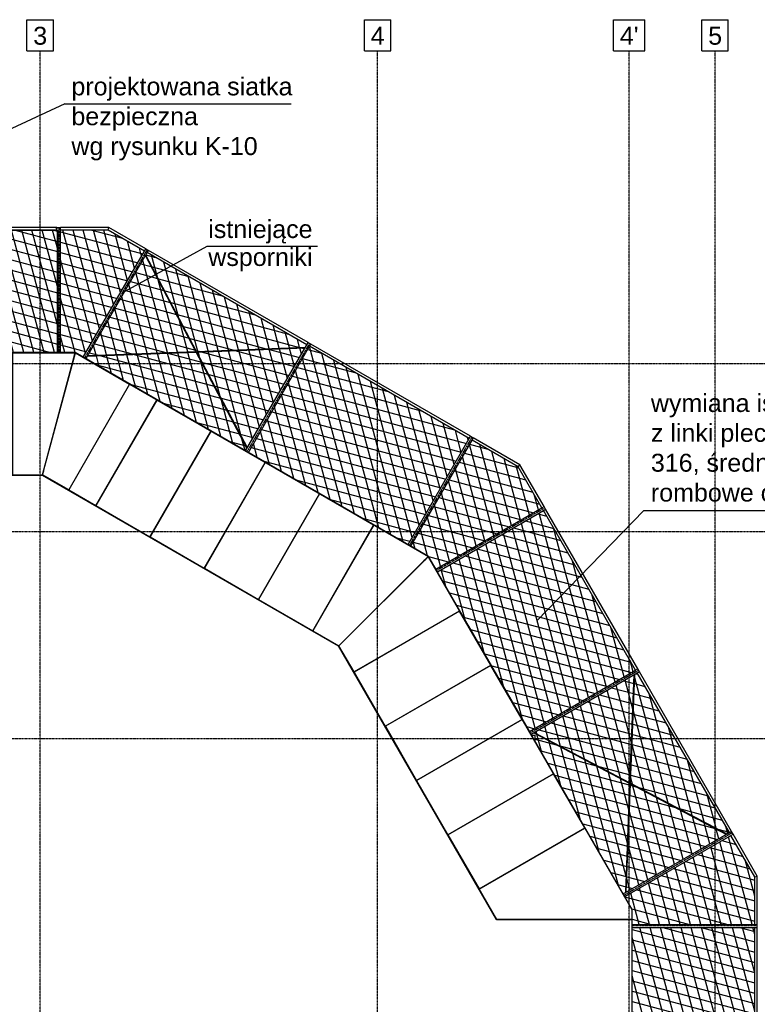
# Model space of a CAD drawing. Header units: millimetres. Extents: x -434 to 57429, y 89 to 37431.
# Tile 14 of 24: x 20492 to 32295, y 21420 to 37174. Entities that reach past the tile are written whole.
import ezdxf

# ---------------------------------------------------------------- set-up
doc = ezdxf.new("R2010")
doc.units = ezdxf.units.MM
doc.linetypes.add('DXK_LINE_DOT3', pattern=[5.9187, 2.979, -0.9799, 0.9799, -0.9799])
doc.styles.add('Arial', font='ARIAL.TTF', dxfattribs={"height": 0.2})
pattern_1 = [(105, (0, 0), (-153.3407, -41.0875), []), (165, (0, 0), (-41.0875, -153.3407), [])]

# ---------------------------------------------------------------- blocks, each defined once
blk = doc.blocks.new('Part-3796 - 1324')
at = {"color": 7}
for p, q in [((26780, 28733), (26779, 28733)), ((26831, 28703), (26780, 28733)), ((26831, 28703), (26831, 28703))]:
    blk.add_line(p, q, dxfattribs=at)
blk = doc.blocks.new('Part-2516 - 1324')
at = {"color": 7}
for p, q in [((26989, 28543), (26960, 28514)), ((26960, 28514), (26958, 28515))]:
    blk.add_line(p, q, dxfattribs=at)
blk = doc.blocks.new('Part-3259 - 1324')
at = {"color": 7}
for p, q in [((30295, 22699), (32255, 22699)), ((32295, 22649), (32295, 22699)), ((30295, 22649), (32255, 22649))]:
    blk.add_line(p, q, dxfattribs=at)
blk = doc.blocks.new('Part-3323 - 1324')
at = {"color": 7}
for p, q in [((27151, 28383), (28848, 29363)), ((27176, 28340), (28873, 29320)), ((28908, 29340), (28883, 29383))]:
    blk.add_line(p, q, dxfattribs=at)
blk = doc.blocks.new('Part-2379 - 1324')
at = {"color": 7}
for p, q in [((28094, 25724), (28098, 25724)), ((28685, 25724), (28743, 25724)), ((28743, 25625), (28743, 25724)), ((27921, 25624), (27925, 25624))]:
    blk.add_line(p, q, dxfattribs=at)
blk = doc.blocks.new('Part-2210 - 1324')
at = {"color": 7}
for p, q in [((22655, 29034), (22658, 29034)), ((23812, 29034), (23815, 29034)), ((24969, 29034), (24972, 29034)), ((26126, 29034), (26129, 29034)), ((23755, 28934), (23757, 28934)), ((24912, 28934), (24914, 28934)), ((26068, 28934), (26071, 28934))]:
    blk.add_line(p, q, dxfattribs=at)
blk = doc.blocks.new('Part-2080 - 1324')
at = {"color": 7}
for p, q in [((26258, 29034), (26270, 29034)), ((26270, 29027), (26270, 29034)), ((26270, 27822), (26270, 27826)), ((26170, 27723), (26170, 27726)), ((26270, 26983), (26270, 26984)), ((26170, 26925), (26170, 26927))]:
    blk.add_line(p, q, dxfattribs=at)
blk = doc.blocks.new('Part-4570 - 1324')
at = {"color": 7}
for p, q in [((23555, 30588), (22579, 28898)), ((24421, 30088), (23555, 30588)), ((23445, 28398), (24421, 30088)), ((22579, 28898), (23445, 28398))]:
    blk.add_line(p, q, dxfattribs=at)
blk = doc.blocks.new('Part-3652 - 1324')
at = {"color": 7}
for p, q in [((28717, 25763), (28719, 25766)), ((28717, 25762), (28717, 25763)), ((28717, 25762), (30257, 24951)), ((28724, 25769), (30257, 24962)), ((30267, 24957), (31808, 24146)), ((30267, 24946), (31800, 24139)), ((31807, 24145), (31805, 24142)), ((31805, 24142), (31807, 24145)), ((31808, 24146), (31807, 24145)), ((31807, 24145), (31808, 24146))]:
    blk.add_line(p, q, dxfattribs=at)
blk = doc.blocks.new('Part-2637 - 1324')
at = {"color": 7}
for p, q in [((26960, 28514), (26989, 28543)), ((27149, 28386), (27033, 28587)), ((26960, 28512), (26960, 28514)), ((27649, 27520), (27179, 28334)), ((27450, 27664), (27449, 27666)), ((28149, 26654), (27679, 27468)), ((27951, 26796), (27950, 26798)), ((28649, 25788), (28179, 26602)), ((28452, 25929), (28451, 25930)), ((28686, 25724), (28679, 25736)), ((28685, 25724), (28686, 25724))]:
    blk.add_line(p, q, dxfattribs=at)
blk = doc.blocks.new('Part-4576 - 1324')
at = {"color": 7}
for p, q in [((27531, 27711), (25842, 26736)), ((28032, 26845), (27531, 27711)), ((26342, 25870), (28032, 26845)), ((25842, 26736), (26342, 25870))]:
    blk.add_line(p, q, dxfattribs=at)
blk = doc.blocks.new('GridLine-5336 - 1324')
at = {"color": 6, "linetype": 'DXK_LINE_DOT3'}
blk.add_line((995, 25674), (36620, 25674), dxfattribs=at)
blk = doc.blocks.new('Part-3533 - 1324')
at = {"color": 7}
for p, q in [((22533, 33448), (22553, 33483)), ((25088, 31973), (22533, 33448)), ((25108, 32008), (22553, 33483)), ((25088, 31973), (25108, 32008))]:
    blk.add_line(p, q, dxfattribs=at)
blk = doc.blocks.new('Part-3530 - 1324')
at = {"color": 7}
for p, q in [((30373, 26721), (30408, 26741)), ((31848, 24167), (30373, 26721)), ((31883, 24187), (30408, 26741)), ((31848, 24167), (31883, 24187))]:
    blk.add_line(p, q, dxfattribs=at)
blk = doc.blocks.new('Part-4579 - 1324')
at = {"color": 7}
for p, q in [((29035, 25108), (27345, 24132)), ((29535, 24242), (29035, 25108)), ((27345, 24132), (27845, 23266)), ((27845, 23266), (29535, 24242))]:
    blk.add_line(p, q, dxfattribs=at)
blk = doc.blocks.new('Part-3799 - 1324')
at = {"color": 7}
for p, q in [((29179, 24870), (29149, 24922)), ((29149, 24922), (29149, 24922)), ((29179, 24870), (29179, 24870))]:
    blk.add_line(p, q, dxfattribs=at)
blk = doc.blocks.new('Part-2644 - 1324')
at = {"color": 7}
blk.add_line((27449, 27664), (27449, 27665), dxfattribs=at)
blk = doc.blocks.new('Part-3791 - 1324')
at = {"color": 7}
for p, q in [((23367, 30703), (23315, 30733)), ((23315, 30733), (23315, 30733)), ((23367, 30703), (23367, 30703))]:
    blk.add_line(p, q, dxfattribs=at)
blk = doc.blocks.new('Part-3802 - 1324')
at = {"color": 7}
for p, q in [((27679, 27468), (27649, 27520)), ((27649, 27520), (27649, 27520)), ((27679, 27468), (27679, 27468))]:
    blk.add_line(p, q, dxfattribs=at)
blk = doc.blocks.new('Part-3792 - 1324')
at = {"color": 7}
for p, q in [((25099, 29703), (25047, 29733)), ((25047, 29733), (25047, 29733)), ((25099, 29703), (25099, 29703))]:
    blk.add_line(p, q, dxfattribs=at)
blk = doc.blocks.new('Part-3551 - 1324')
at = {"color": 7}
for p, q in [((31873, 24123), (31908, 24143)), ((32255, 23462), (31873, 24123)), ((32295, 23472), (31908, 24143)), ((32255, 23462), (32295, 23472))]:
    blk.add_line(p, q, dxfattribs=at)
blk = doc.blocks.new('Part-3275 - 1324')
at = {"color": 7}
for p, q in [((25108, 32008), (25151, 31983)), ((24108, 30275), (25088, 31973)), ((24151, 30250), (25131, 31948))]:
    blk.add_line(p, q, dxfattribs=at)
blk = doc.blocks.new('Part-3666 - 1324')
at = {"color": 7}
for p, q in [((15364, 29958), (15365, 29958)), ((15369, 29942), (15364, 29958)), ((15864, 29958), (15866, 29958)), ((16866, 29958), (16868, 29958)), ((17868, 29958), (17870, 29958)), ((18870, 29958), (18872, 29958)), ((19872, 29958), (19874, 29958)), ((20374, 29958), (20376, 29958)), ((20871, 29942), (20876, 29958)), ((20875, 29958), (20876, 29958)), ((15382, 29892), (15382, 29892)), ((15385, 29883), (15382, 29892)), ((20855, 29883), (15385, 29883)), ((15864, 29892), (15866, 29892)), ((16866, 29892), (16868, 29892)), ((17868, 29892), (17870, 29892)), ((18870, 29892), (18872, 29892)), ((19872, 29892), (19874, 29892)), ((20374, 29892), (20376, 29892)), ((20855, 29883), (20858, 29892)), ((20858, 29892), (20858, 29892))]:
    blk.add_line(p, q, dxfattribs=at)
blk = doc.blocks.new('Part-2498 - 1324')
at = {"color": 7}
for p, q in [((21354, 31750), (21358, 31748)), ((22204, 31259), (22205, 31259)), ((22638, 31009), (22640, 31008)), ((23506, 30508), (23508, 30507)), ((24374, 30007), (24375, 30006)), ((25241, 29506), (25243, 29505)), ((26126, 29034), (26129, 29034))]:
    blk.add_line(p, q, dxfattribs=at)
blk = doc.blocks.new('Part-3339 - 1324')
at = {"color": 7}
for p, q in [((30151, 23187), (31848, 24167)), ((30176, 23143), (31873, 24123)), ((31908, 24143), (31883, 24187))]:
    blk.add_line(p, q, dxfattribs=at)
blk = doc.blocks.new('Part-2781 - 1324')
at = {"color": 7}
for p, q in [((28953, 25061), (28952, 25063)), ((29455, 24192), (29453, 24195))]:
    blk.add_line(p, q, dxfattribs=at)
blk = doc.blocks.new('Part-3665 - 1324')
at = {"color": 7}
for p, q in [((20871, 29942), (20876, 29958)), ((20876, 29958), (20876, 29958)), ((20855, 29883), (20858, 29892)), ((25594, 27148), (20855, 29883)), ((20858, 29892), (20859, 29892)), ((21276, 29651), (21277, 29651)), ((21309, 29708), (21310, 29708)), ((21710, 29401), (21711, 29400)), ((21743, 29458), (21744, 29457)), ((22577, 28900), (22579, 28899)), ((22610, 28957), (22612, 28956)), ((23445, 28399), (23447, 28398)), ((23478, 28456), (23480, 28455)), ((24313, 27898), (24315, 27897)), ((24346, 27955), (24348, 27954)), ((25214, 27454), (25216, 27452)), ((25181, 27397), (25600, 27154)), ((25594, 27148), (25600, 27154)), ((25637, 27191), (25648, 27203)), ((25648, 27203), (25648, 27203))]:
    blk.add_line(p, q, dxfattribs=at)
blk = doc.blocks.new('Part-4569 - 1324')
at = {"color": 7}
for p, q in [((22687, 31089), (21711, 29399)), ((23553, 30589), (22687, 31089)), ((22577, 28899), (23553, 30589)), ((21711, 29399), (22577, 28899))]:
    blk.add_line(p, q, dxfattribs=at)
blk = doc.blocks.new('Part-3612 - 1324')
at = {"color": 7}
for p, q in [((24912, 28934), (24914, 28934)), ((24825, 28780), (24825, 28784))]:
    blk.add_line(p, q, dxfattribs=at)
blk = doc.blocks.new('Part-3692 - 1324')
at = {"color": 7}
for p, q in [((15369, 29942), (15369, 29942)), ((15382, 29892), (15369, 29942)), ((15864, 29942), (15866, 29942)), ((16866, 29942), (16868, 29942)), ((17868, 29942), (17870, 29942)), ((18870, 29942), (18872, 29942)), ((19872, 29942), (19874, 29942)), ((20374, 29942), (20376, 29942)), ((20858, 29892), (20871, 29942)), ((20871, 29942), (20871, 29942))]:
    blk.add_line(p, q, dxfattribs=at)
blk = doc.blocks.new('Part-3793 - 1324')
at = {"color": 7}
for p, q in [((25965, 29203), (25913, 29233)), ((25913, 29233), (25913, 29233)), ((25965, 29203), (25965, 29203))]:
    blk.add_line(p, q, dxfattribs=at)
blk = doc.blocks.new('Part-3636 - 1324')
at = {"color": 7}
for p, q in [((27523, 25392), (27523, 25395)), ((27614, 25445), (27614, 25447)), ((27614, 24288), (27614, 24290)), ((27523, 24235), (27523, 24238))]:
    blk.add_line(p, q, dxfattribs=at)
blk = doc.blocks.new('Part-3801 - 1324')
at = {"color": 7}
for p, q in [((30179, 23138), (30149, 23190)), ((30149, 23190), (30149, 23190)), ((30179, 23138), (30179, 23138))]:
    blk.add_line(p, q, dxfattribs=at)
blk = doc.blocks.new('Part-3010 - 1324')
at = {"color": 7}
for p, q in [((27238, 25228), (27244, 25233)), ((27405, 25324), (27411, 25330))]:
    blk.add_line(p, q, dxfattribs=at)
blk = doc.blocks.new('Part-4573 - 1324')
at = {"color": 7}
for p, q in [((26158, 29085), (25183, 27395)), ((27027, 28584), (26158, 29085)), ((25600, 27155), (27027, 28584)), ((25183, 27395), (25600, 27155))]:
    blk.add_line(p, q, dxfattribs=at)
blk = doc.blocks.new('Part-3219 - 1324')
at = {"color": 7}
for p, q in [((21095, 33849), (21145, 33849)), ((21095, 31849), (21095, 33809)), ((21145, 31849), (21145, 33809))]:
    blk.add_line(p, q, dxfattribs=at)
blk = doc.blocks.new('Part-3220 - 1324')
at = {"color": 7}
blk.add_line((21095, 33849), (21145, 33849), dxfattribs=at)
blk = doc.blocks.new('Part-3260 - 1324')
at = {"color": 7}
blk.add_line((32295, 22649), (32295, 22699), dxfattribs=at)
blk = doc.blocks.new('Part-3276 - 1324')
at = {"color": 7}
blk.add_line((25108, 32008), (25151, 31983), dxfattribs=at)
blk = doc.blocks.new('Part-4578 - 1324')
at = {"color": 7}
for p, q in [((28534, 25976), (26844, 25000)), ((29034, 25110), (28534, 25976)), ((27344, 24134), (29034, 25110)), ((26844, 25000), (27344, 24134))]:
    blk.add_line(p, q, dxfattribs=at)
blk = doc.blocks.new('Part-3283 - 1324')
at = {"color": 7}
for p, q in [((21510, 31775), (22490, 33473)), ((21553, 31750), (22533, 33448)), ((22510, 33508), (22553, 33483))]:
    blk.add_line(p, q, dxfattribs=at)
blk = doc.blocks.new('Part-3284 - 1324')
at = {"color": 7}
blk.add_line((22510, 33508), (22553, 33483), dxfattribs=at)
blk = doc.blocks.new('Part-3291 - 1324')
at = {"color": 7}
for p, q in [((26706, 28776), (27686, 30473)), ((26750, 28751), (27730, 30448)), ((27706, 30508), (27750, 30483))]:
    blk.add_line(p, q, dxfattribs=at)
blk = doc.blocks.new('Part-3292 - 1324')
at = {"color": 7}
blk.add_line((27706, 30508), (27750, 30483), dxfattribs=at)
blk = doc.blocks.new('Part-3324 - 1324')
at = {"color": 7}
blk.add_line((28908, 29340), (28883, 29383), dxfattribs=at)
blk = doc.blocks.new('Part-3331 - 1324')
at = {"color": 7}
for p, q in [((30408, 26741), (30383, 26785)), ((28651, 25785), (30348, 26765)), ((28676, 25742), (30373, 26721))]:
    blk.add_line(p, q, dxfattribs=at)
blk = doc.blocks.new('Part-3332 - 1324')
at = {"color": 7}
blk.add_line((30408, 26741), (30383, 26785), dxfattribs=at)
blk = doc.blocks.new('Part-3340 - 1324')
at = {"color": 7}
blk.add_line((31908, 24143), (31883, 24187), dxfattribs=at)
blk = doc.blocks.new('Part-3720 - 1324')
at = {"color": 7}
for p, q in [((21382, 31849), (14858, 31849)), ((14858, 31849), (14874, 31789)), ((14860, 31843), (15866, 31843)), ((16866, 31843), (16868, 31843)), ((17868, 31843), (17870, 31843)), ((18870, 31843), (18872, 31843)), ((19872, 31843), (19874, 31843)), ((20374, 31843), (21380, 31843)), ((21366, 31789), (21382, 31849)), ((14874, 31789), (14876, 31789)), ((15864, 31789), (15866, 31789)), ((16866, 31789), (16868, 31789)), ((17868, 31789), (17870, 31789)), ((18870, 31789), (18872, 31789)), ((19872, 31789), (19874, 31789)), ((20374, 31789), (20376, 31789)), ((21366, 31789), (21364, 31789))]:
    blk.add_line(p, q, dxfattribs=at)
blk = doc.blocks.new('Part-3531 - 1324')
at = {"color": 7}
for p, q in [((28873, 29320), (28908, 29340)), ((30348, 26765), (28873, 29320)), ((30383, 26785), (28908, 29340)), ((30348, 26765), (30383, 26785))]:
    blk.add_line(p, q, dxfattribs=at)
blk = doc.blocks.new('Part-3532 - 1324')
at = {"color": 7}
for p, q in [((25131, 31948), (25151, 31983)), ((27706, 30508), (25151, 31983)), ((27686, 30473), (25131, 31948)), ((27686, 30473), (27706, 30508))]:
    blk.add_line(p, q, dxfattribs=at)
blk = doc.blocks.new('Part-3534 - 1324')
at = {"color": 7}
for p, q in [((32255, 19945), (32255, 22649)), ((32255, 22649), (32295, 22649)), ((32295, 19945), (32295, 22649)), ((32255, 19945), (32295, 19945))]:
    blk.add_line(p, q, dxfattribs=at)
blk = doc.blocks.new('Part-3538 - 1324')
at = {"color": 7}
for p, q in [((21918, 33849), (21145, 33849)), ((21145, 33809), (21145, 33849)), ((21907, 33809), (21145, 33809)), ((21907, 33809), (21918, 33849))]:
    blk.add_line(p, q, dxfattribs=at)
blk = doc.blocks.new('Part-3539 - 1324')
at = {"color": 7}
for p, q in [((21907, 33809), (21918, 33849)), ((22490, 33473), (21907, 33809)), ((22510, 33508), (21918, 33849)), ((22490, 33473), (22510, 33508))]:
    blk.add_line(p, q, dxfattribs=at)
blk = doc.blocks.new('Part-3548 - 1324')
at = {"color": 7}
for p, q in [((27730, 30448), (27750, 30483)), ((28468, 30022), (27730, 30448)), ((28497, 30051), (27750, 30483)), ((28468, 30022), (28497, 30051))]:
    blk.add_line(p, q, dxfattribs=at)
blk = doc.blocks.new('Part-3549 - 1324')
at = {"color": 7}
for p, q in [((28468, 30022), (28497, 30051)), ((28848, 29363), (28468, 30022)), ((28883, 29383), (28497, 30051)), ((28848, 29363), (28883, 29383))]:
    blk.add_line(p, q, dxfattribs=at)
blk = doc.blocks.new('Part-3552 - 1324')
at = {"color": 7}
for p, q in [((32255, 23462), (32295, 23472)), ((32255, 22699), (32255, 23462)), ((32295, 22699), (32295, 23472)), ((32255, 22699), (32295, 22699))]:
    blk.add_line(p, q, dxfattribs=at)
blk = doc.blocks.new('Part-3607 - 1324')
at = {"color": 7}
blk.add_line((23566, 28603), (23566, 28607), dxfattribs=at)
blk = doc.blocks.new('GridLine-5330 - 1324')
at = {"color": 6}
for p, q in [((29996, 37174), (30494, 37174)), ((29996, 36674), (29996, 37174)), ((30494, 36674), (30494, 37174)), ((29996, 36674), (30494, 36674))]:
    blk.add_line(p, q, dxfattribs=at)
at = {"color": 6, "linetype": 'DXK_LINE_DOT3'}
blk.add_line((30245, 2674), (30245, 36674), dxfattribs=at)
at = {"color": 7, "style": 'Arial'}
blk.add_text("4'", height=286.5, dxfattribs=at).set_placement((30096, 36774))
blk = doc.blocks.new('GridLine-5337 - 1324')
at = {"color": 6, "linetype": 'DXK_LINE_DOT3'}
blk.add_line((995, 28984), (36620, 28984), dxfattribs=at)
blk = doc.blocks.new('Part-3649 - 1324')
at = {"color": 7}
for p, q in [((23313, 31867), (22506, 33400)), ((22508, 33405), (22512, 33407)), ((22512, 33407), (22509, 33405)), ((22512, 33407), (22513, 33407)), ((22513, 33407), (22512, 33407)), ((23324, 31867), (22513, 33407)), ((24129, 30316), (23318, 31857)), ((24136, 30324), (23329, 31857)), ((24130, 30317), (24129, 30316)), ((24133, 30319), (24130, 30317))]:
    blk.add_line(p, q, dxfattribs=at)
blk = doc.blocks.new('Part-3650 - 1324')
at = {"color": 7}
for p, q in [((21579, 31789), (23318, 31857)), ((21581, 31799), (23313, 31867)), ((23324, 31867), (25063, 31935)), ((23329, 31857), (25060, 31925)), ((25063, 31935), (25063, 31934)), ((25063, 31934), (25063, 31935)), ((25063, 31934), (25063, 31930)), ((25064, 31930), (25063, 31934)), ((21578, 31790), (21578, 31793)), ((21579, 31789), (21578, 31790))]:
    blk.add_line(p, q, dxfattribs=at)
blk = doc.blocks.new('Part-3651 - 1324')
at = {"color": 7}
for p, q in [((30257, 24962), (30325, 26694)), ((30267, 24957), (30335, 26697)), ((30330, 26697), (30334, 26697)), ((30334, 26697), (30331, 26697)), ((30334, 26697), (30335, 26697)), ((30335, 26697), (30334, 26697)), ((30189, 23212), (30257, 24951)), ((30199, 23215), (30267, 24946)), ((30190, 23212), (30189, 23212)), ((30194, 23212), (30190, 23212))]:
    blk.add_line(p, q, dxfattribs=at)
blk = doc.blocks.new('GridLine-5329 - 1324')
at = {"color": 6}
for p, q in [((26009, 37174), (26431, 37174)), ((26009, 36674), (26009, 37174)), ((26431, 36674), (26431, 37174)), ((26009, 36674), (26431, 36674))]:
    blk.add_line(p, q, dxfattribs=at)
at = {"color": 6, "linetype": 'DXK_LINE_DOT3'}
blk.add_line((26220, 2674), (26220, 36674), dxfattribs=at)
at = {"color": 7, "style": 'Arial'}
blk.add_text('4', height=287, dxfattribs=at).set_placement((26109, 36774))
blk = doc.blocks.new('Part-3664 - 1324')
at = {"color": 7}
for p, q in [((25594, 27148), (25600, 27154)), ((28122, 22769), (25594, 27148)), ((28127, 22778), (25600, 27154)), ((25648, 27203), (25637, 27191)), ((25649, 27202), (25648, 27203)), ((25899, 26769), (25898, 26770)), ((26400, 25901), (26399, 25903)), ((26901, 25033), (26900, 25035)), ((27402, 24165), (27401, 24167)), ((27904, 23297), (27902, 23299)), ((28122, 22769), (28127, 22778))]:
    blk.add_line(p, q, dxfattribs=at)
blk = doc.blocks.new('Part-3674 - 1324')
at = {"color": 7}
for p, q in [((28122, 22769), (28127, 22778)), ((30295, 22769), (28122, 22769)), ((30295, 22778), (28127, 22778)), ((30295, 22769), (30295, 22778))]:
    blk.add_line(p, q, dxfattribs=at)
blk = doc.blocks.new('Part-3689 - 1324')
at = {"color": 7}
blk.add_line((28127, 22778), (28127, 22778), dxfattribs=at)
blk = doc.blocks.new('Part-3690 - 1324')
at = {"color": 7}
for p, q in [((25637, 27191), (25600, 27154)), ((25637, 27190), (25637, 27191)), ((25885, 26761), (25885, 26762)), ((26386, 25893), (26385, 25895)), ((26887, 25025), (26886, 25027)), ((27388, 24157), (27387, 24159)), ((27890, 23289), (27888, 23291)), ((28127, 22778), (28127, 22778))]:
    blk.add_line(p, q, dxfattribs=at)
blk = doc.blocks.new('Part-3691 - 1324')
at = {"color": 7}
for p, q in [((20858, 29892), (20871, 29942)), ((20871, 29942), (20872, 29942)), ((21301, 29694), (21302, 29694)), ((21735, 29444), (21736, 29443)), ((22602, 28943), (22604, 28942)), ((23470, 28442), (23472, 28441)), ((24338, 27941), (24340, 27940)), ((25206, 27440), (25208, 27439)), ((25600, 27154), (25637, 27191)), ((25637, 27191), (25637, 27191))]:
    blk.add_line(p, q, dxfattribs=at)
blk = doc.blocks.new('Part-3713 - 1324')
at = {"color": 7}
for p, q in [((20855, 29883), (15385, 29883)), ((25594, 27148), (20855, 29883)), ((28122, 22769), (25594, 27148)), ((30295, 22769), (28122, 22769)), ((30295, 16579), (30295, 22769))]:
    blk.add_line(p, q, dxfattribs=at)
blk = doc.blocks.new('Part-3717 - 1324')
at = {"color": 7}
for p, q in [((30295, 22936), (30289, 22935)), ((30295, 22778), (30295, 22936)), ((30289, 22783), (30295, 22778))]:
    blk.add_line(p, q, dxfattribs=at)
blk = doc.blocks.new('Part-3718 - 1324')
at = {"color": 7}
for p, q in [((27033, 28587), (26989, 28543)), ((26989, 28543), (26990, 28541)), ((27029, 28581), (27028, 28583)), ((30295, 22936), (27033, 28587)), ((27485, 27684), (27484, 27686)), ((27531, 27711), (27531, 27713)), ((27986, 26816), (27985, 26818)), ((28032, 26843), (28031, 26845)), ((28487, 25949), (28486, 25950)), ((28533, 25976), (28532, 25977)), ((28988, 25081), (28987, 25083)), ((29034, 25108), (29033, 25110)), ((29489, 24212), (29488, 24215)), ((29536, 24239), (29534, 24242)), ((30289, 22935), (30295, 22936))]:
    blk.add_line(p, q, dxfattribs=at)
blk = doc.blocks.new('Part-3719 - 1324')
at = {"color": 7}
for p, q in [((21382, 31849), (21366, 31789)), ((21380, 31843), (21383, 31842)), ((27033, 28587), (21382, 31849)), ((21366, 31789), (21368, 31788)), ((22224, 31294), (22225, 31293)), ((22251, 31341), (27028, 28583)), ((22658, 31043), (22660, 31042)), ((23526, 30542), (23528, 30541)), ((24394, 30041), (24395, 30040)), ((25261, 29540), (25263, 29539)), ((26129, 29039), (26131, 29038)), ((26989, 28543), (26987, 28544)), ((26989, 28543), (27033, 28587))]:
    blk.add_line(p, q, dxfattribs=at)
blk = doc.blocks.new('Part-3790 - 1324')
at = {"color": 7}
for p, q in [((24233, 30203), (24181, 30233)), ((24181, 30233), (24181, 30233)), ((24233, 30203), (24233, 30203))]:
    blk.add_line(p, q, dxfattribs=at)
blk = doc.blocks.new('Part-3794 - 1324')
at = {"color": 7}
for p, q in [((22501, 31203), (22449, 31233)), ((22449, 31233), (22449, 31233)), ((22501, 31203), (22501, 31203))]:
    blk.add_line(p, q, dxfattribs=at)
blk = doc.blocks.new('Part-3795 - 1324')
at = {"color": 7}
for p, q in [((21635, 31703), (21583, 31733)), ((21583, 31733), (21583, 31733)), ((21635, 31703), (21635, 31703))]:
    blk.add_line(p, q, dxfattribs=at)
blk = doc.blocks.new('Part-3797 - 1324')
at = {"color": 7}
for p, q in [((28679, 25736), (28649, 25788)), ((28649, 25788), (28649, 25788)), ((28679, 25736), (28679, 25736))]:
    blk.add_line(p, q, dxfattribs=at)
blk = doc.blocks.new('Part-3798 - 1324')
at = {"color": 7}
for p, q in [((28179, 26602), (28149, 26654)), ((28149, 26654), (28149, 26654)), ((28179, 26602), (28179, 26602))]:
    blk.add_line(p, q, dxfattribs=at)
blk = doc.blocks.new('Part-3800 - 1324')
at = {"color": 7}
for p, q in [((29679, 24004), (29649, 24056)), ((29649, 24056), (29649, 24056)), ((29679, 24004), (29679, 24004))]:
    blk.add_line(p, q, dxfattribs=at)
blk = doc.blocks.new('Part-3803 - 1324')
at = {"color": 7}
for p, q in [((27179, 28334), (27149, 28386)), ((27149, 28386), (27149, 28386)), ((27179, 28334), (27179, 28334))]:
    blk.add_line(p, q, dxfattribs=at)
blk = doc.blocks.new('Part-4572 - 1324')
at = {"color": 7}
for p, q in [((25290, 29586), (24315, 27897)), ((26156, 29086), (25290, 29586)), ((25181, 27397), (26156, 29086)), ((24315, 27897), (25181, 27397))]:
    blk.add_line(p, q, dxfattribs=at)
blk = doc.blocks.new('Part-4567 - 1324')
at = {"color": 7}
for p, q in [((21378, 31843), (20376, 31843)), ((20376, 31843), (20376, 29892)), ((20858, 29892), (21378, 31843)), ((20376, 29892), (20858, 29892))]:
    blk.add_line(p, q, dxfattribs=at)
blk = doc.blocks.new('Part-4568 - 1324')
at = {"color": 7}
for p, q in [((22252, 31340), (21277, 29650)), ((22685, 31090), (22252, 31340)), ((21710, 29400), (22685, 31090)), ((21277, 29650), (21710, 29400))]:
    blk.add_line(p, q, dxfattribs=at)
blk = doc.blocks.new('Part-4571 - 1324')
at = {"color": 7}
for p, q in [((24422, 30087), (23447, 28397)), ((25288, 29587), (24422, 30087)), ((24313, 27898), (25288, 29587)), ((23447, 28397), (24313, 27898))]:
    blk.add_line(p, q, dxfattribs=at)
blk = doc.blocks.new('Part-4574 - 1324')
at = {"color": 7}
for p, q in [((20858, 29892), (21383, 31842)), ((21383, 31842), (22251, 31341)), ((22251, 31341), (21276, 29651)), ((21276, 29651), (20858, 29892))]:
    blk.add_line(p, q, dxfattribs=at)
blk = doc.blocks.new('Part-4575 - 1324')
at = {"color": 7}
for p, q in [((25601, 27154), (27029, 28581)), ((27029, 28581), (27531, 27713)), ((27531, 27713), (25842, 26737)), ((25842, 26737), (25601, 27154))]:
    blk.add_line(p, q, dxfattribs=at)
blk = doc.blocks.new('Part-4577 - 1324')
at = {"color": 7}
for p, q in [((28033, 26843), (26343, 25868)), ((28533, 25977), (28033, 26843)), ((26343, 25868), (26843, 25002)), ((26843, 25002), (28533, 25977))]:
    blk.add_line(p, q, dxfattribs=at)
blk = doc.blocks.new('Part-4580 - 1324')
at = {"color": 7}
for p, q in [((27846, 23264), (29536, 24239)), ((29536, 24239), (30289, 22935)), ((28127, 22778), (27846, 23264)), ((30289, 22935), (30289, 22778)), ((30289, 22778), (28127, 22778))]:
    blk.add_line(p, q, dxfattribs=at)
blk = doc.blocks.new('GridLine-5328 - 1324')
at = {"color": 6}
for p, q in [((20609, 37174), (21031, 37174)), ((20609, 36674), (20609, 37174)), ((21031, 36674), (21031, 37174)), ((20609, 36674), (21031, 36674))]:
    blk.add_line(p, q, dxfattribs=at)
at = {"color": 6, "linetype": 'DXK_LINE_DOT3'}
blk.add_line((20820, 2674), (20820, 36674), dxfattribs=at)
at = {"color": 7, "style": 'Arial'}
blk.add_text('3', height=287, dxfattribs=at).set_placement((20709, 36774))
blk = doc.blocks.new('GridLine-5331 - 1324')
at = {"color": 6}
for p, q in [((31409, 37174), (31831, 37174)), ((31409, 36674), (31409, 37174)), ((31831, 36674), (31831, 37174)), ((31409, 36674), (31831, 36674))]:
    blk.add_line(p, q, dxfattribs=at)
at = {"color": 6, "linetype": 'DXK_LINE_DOT3'}
blk.add_line((31620, 2674), (31620, 36674), dxfattribs=at)
at = {"color": 7, "style": 'Arial'}
blk.add_text('5', height=287, dxfattribs=at).set_placement((31509, 36774))
blk = doc.blocks.new('GridLine-5338 - 1324')
at = {"color": 6, "linetype": 'DXK_LINE_DOT3'}
blk.add_line((995, 31674), (36620, 31674), dxfattribs=at)
blk = doc.blocks.new('Bolt-3825 - 1285')
at = {"color": 7}
for p, q in [((32618, 5080), (32618, 5082)), ((32638, 5080), (32618, 5080)), ((32620, 5074), (32620, 5080)), ((32637, 5074), (32620, 5074)), ((32624, 5074), (32624, 5080)), ((32633, 5074), (32633, 5080)), ((32637, 5080), (32637, 5074)), ((32638, 5080), (32638, 5082))]:
    blk.add_line(p, q, dxfattribs=at)
blk = doc.blocks.new('Part-3815 - 1285')
at = {"color": 7}
for p, q in [((32613, 5122), (32613, 5082)), ((32613, 5122), (34871, 5122)), ((32613, 5082), (34871, 5082)), ((34871, 5122), (34871, 5082))]:
    blk.add_line(p, q, dxfattribs=at)
blk = doc.blocks.new('Part-3824 - 1285')
at = {"color": 7}
for p, q in [((32603, 5091), (32613, 5091)), ((32603, 5086), (32613, 5086))]:
    blk.add_line(p, q, dxfattribs=at)
blk = doc.blocks.new('zw$2786')
at = {"rotation": 180}
for name in ['Part-3815 - 1285', 'Bolt-3825 - 1285', 'Part-3824 - 1285']:
    blk.add_blockref(name, (43678, 7257), dxfattribs=at)

msp = doc.modelspace()

# ---------------------------------------------------------------- hatches: boundary and pattern name
h = msp.add_hatch()
h.set_pattern_fill('DIAMONDS', color=135, scale=50, angle=45)
h.set_pattern_definition(pattern_1)
h.paths.add_polyline_path([(18807, 33809), (18807, 31849), (18819, 31849), (18829, 31849), (18835, 31849), (18845, 31849), (20820, 31849), (20820, 33809)])
h.paths.add_polyline_path([(18820, 31865), (18825, 31865), (18834, 31865), (18837, 31865), (18841, 31865), (18841, 31875), (18837, 31875), (18834, 31875), (18825, 31875), (18820, 31875), (18813, 31875), (18813, 31865)], flags=16)
h.paths.add_polyline_path([(18837, 31875), (18841, 31875), (18841, 31865), (18837, 31865)], flags=0)
h.paths.add_polyline_path([(20820, 31849), (21095, 31849), (21095, 33809), (20820, 33809)])
h = msp.add_hatch()
h.set_pattern_fill('DIAMONDS', color=135, scale=50, angle=45)
h.set_pattern_definition(pattern_1)
h.paths.add_polyline_path([(21382, 31849), (21510, 31775), (22490, 33473), (21907, 33809), (21145, 33809), (21145, 31849), (21382, 31849)])
h = msp.add_hatch()
h.set_pattern_fill('DIAMONDS', color=135, scale=50, angle=45)
h.set_pattern_definition(pattern_1)
h.paths.add_polyline_path([(22512, 33407), (22513, 33407), (23324, 31867), (25063, 31935), (25063, 31934), (25063, 31930), (25064, 31930), (25088, 31973), (22533, 33448), (22509, 33405), (22508, 33405)])
h.paths.add_polyline_path([(21685, 31674), (23414, 31674), (24129, 30316), (24130, 30317), (24133, 30319), (24108, 30275), (23367, 30703), (23367, 30703), (23315, 30733), (23315, 30733), (22501, 31203), (22501, 31203), (22449, 31233), (22449, 31233)])
h.paths.add_polyline_path([(21581, 31799), (22506, 33400), (23313, 31867)])
h.paths.add_polyline_path([(24136, 30324), (24916, 31674), (23425, 31674)])
h.paths.add_polyline_path([(23425, 31674), (23329, 31857), (25060, 31925), (24916, 31674)])
h.paths.add_polyline_path([(23414, 31674), (23318, 31857), (21579, 31789), (21578, 31790), (21578, 31793), (21553, 31750), (21583, 31733), (21635, 31703), (21685, 31674)])
h = msp.add_hatch()
h.set_pattern_fill('DIAMONDS', color=135, scale=50, angle=45)
h.set_pattern_definition(pattern_1)
h.paths.add_polyline_path([(24151, 30250), (24973, 31674), (25605, 31674), (26220, 31320), (26220, 29056), (25965, 29203), (25965, 29203), (25913, 29233), (25913, 29233), (25099, 29703), (25099, 29703), (25047, 29733), (25047, 29733), (24233, 30203), (24233, 30203), (24181, 30233), (24181, 30233)])
h.paths.add_polyline_path([(26220, 29056), (26220, 31320), (27686, 30473), (26827, 28984), (26345, 28984), (26270, 29027), (26270, 29034), (26258, 29034)])
h.paths.add_polyline_path([(25605, 31674), (25131, 31948), (24973, 31674)])
h.paths.add_polyline_path([(26706, 28776), (26827, 28984), (26345, 28984)])
h = msp.add_hatch()
h.set_pattern_fill('DIAMONDS', color=135, scale=50, angle=45)
h.set_pattern_definition(pattern_1)
h.paths.add_polyline_path([(28193, 28984), (28848, 29363), (28468, 30022), (27730, 30448), (26885, 28984)])
h.paths.add_polyline_path([(26750, 28751), (26885, 28984), (28193, 28984), (27149, 28386), (27149, 28386), (27149, 28386), (27033, 28587), (26831, 28703), (26779, 28733)])
h = msp.add_hatch()
h.set_pattern_fill('DIAMONDS', color=135, scale=50, angle=45)
h.set_pattern_definition(pattern_1)
h.paths.add_polyline_path([(28293, 28984), (29067, 28984), (30245, 26943), (30245, 26705), (28651, 25785), (28649, 25788), (28649, 25788), (28179, 26602), (28179, 26602), (28149, 26654), (28149, 26654), (27679, 27468), (27679, 27468), (27649, 27520), (27649, 27520), (27179, 28334), (27179, 28334), (27176, 28340)])
h.paths.add_polyline_path([(29067, 28984), (28873, 29320), (28293, 28984)])
h.paths.add_polyline_path([(30348, 26765), (30245, 26943), (30245, 26705)])
h = msp.add_hatch()
h.set_pattern_fill('DIAMONDS', color=135, scale=50, angle=45)
h.set_pattern_definition(pattern_1)
h.paths.add_polyline_path([(28883, 25674), (30245, 24958), (30245, 24646), (30189, 23212), (30190, 23212), (30194, 23212), (30151, 23187), (30149, 23190), (30149, 23190), (29679, 24004), (29679, 24004), (29649, 24056), (29649, 24056), (29179, 24870), (29179, 24870), (29149, 24922), (29149, 24922), (28743, 25625), (28743, 25674)])
h.paths.add_polyline_path([(30245, 24391), (30267, 24946), (31620, 24234), (31620, 24035), (30245, 23241)])
h.paths.add_polyline_path([(30295, 25674), (30978, 25674), (31620, 24562), (31620, 24245), (30267, 24957)])
h.paths.add_polyline_path([(28905, 25674), (28724, 25769), (30245, 26647), (30245, 25674)])
h.paths.add_polyline_path([(30245, 24969), (30245, 25674), (28905, 25674)])
h.paths.add_polyline_path([(30978, 25674), (30373, 26721), (30331, 26697), (30330, 26697), (30334, 26697), (30335, 26697), (30295, 25674)])
h.paths.add_polyline_path([(31620, 24245), (31620, 24562), (31848, 24167), (31805, 24142), (31807, 24145), (31808, 24146)])
h.paths.add_polyline_path([(30285, 25674), (30325, 26694), (30245, 26647), (30245, 25674)])
h.paths.add_polyline_path([(30245, 23241), (30245, 24391), (30199, 23215)])
h.paths.add_polyline_path([(31800, 24139), (31620, 24234), (31620, 24035)])
h.paths.add_polyline_path([(30245, 24969), (30245, 25674), (30285, 25674), (30257, 24962)])
h.paths.add_polyline_path([(28676, 25742), (28719, 25766), (28717, 25763), (28717, 25762), (28883, 25674), (28743, 25674), (28743, 25724), (28686, 25724), (28679, 25736), (28679, 25736)])
h = msp.add_hatch()
h.set_pattern_fill('DIAMONDS', color=135, scale=50, angle=45)
h.set_pattern_definition(pattern_1)
h.paths.add_polyline_path([(30295, 22936), (30295, 22778), (30295, 22769), (30295, 22699), (31620, 22699), (31620, 23977), (30245, 23183), (30245, 23023), (30295, 22936)])
h.paths.add_polyline_path([(31620, 22699), (32255, 22699), (32255, 23462), (31873, 24123), (31620, 23977)])
h.paths.add_polyline_path([(30245, 23023), (30245, 23183), (30176, 23143), (30179, 23138), (30179, 23138)])
h = msp.add_hatch()
h.set_pattern_fill('DIAMONDS', color=135, scale=50, angle=45)
h.set_pattern_definition(pattern_1)
h.paths.add_polyline_path([(31620, 19919), (31620, 22649), (30295, 22649), (30295, 19919)])
h.paths.add_polyline_path([(31620, 19919), (32004, 19919), (32255, 19986), (32255, 22649), (31620, 22649)])

# ---------------------------------------------------------------- linework, layer by layer
at = {"color": 136}
for p, q in [((21215, 35830), (18019, 34342)), ((21215, 35830), (24835, 35830)), ((22133, 32804), (23493, 33548)), ((23493, 33548), (25259, 33548)), ((28766, 27555), (30477, 29321)), ((30477, 29321), (36852, 29321))]:
    msp.add_line(p, q, dxfattribs=at)
at = {"color": 3, "linetype": 'DXK_LINE_DOT3'}
for p, q in [((21120, 33849), (21120, 31849)), ((22532, 33495), (21532, 31763)), ((25130, 31995), (24130, 30263)), ((27728, 30495), (26728, 28763)), ((28895, 29361), (27164, 28360)), ((30395, 26763), (28664, 25762)), ((31895, 24165), (30164, 23164)), ((32295, 22674), (30295, 22674))]:
    msp.add_line(p, q, dxfattribs=at)
msp.add_lwpolyline([(21095, 31849), (18807, 31849), (18807, 33809), (21095, 33809)], close=True)

# ---------------------------------------------------------------- block references
for name, p in [('zw$2786', (10020, 31674)), ('GridLine-5328 - 1324', (0, 0)), ('GridLine-5329 - 1324', (0, 0)), ('GridLine-5330 - 1324', (0, 0)), ('GridLine-5331 - 1324', (0, 0)), ('Part-3219 - 1324', (0, 0)), ('Part-3220 - 1324', (0, 0)), ('Part-3538 - 1324', (0, 0)), ('Part-3539 - 1324', (0, 0)), ('Part-3283 - 1324', (0, 0)), ('Part-3649 - 1324', (0, 0)), ('Part-3284 - 1324', (0, 0)), ('Part-3533 - 1324', (0, 0)), ('Part-3275 - 1324', (0, 0)), ('Part-3276 - 1324', (0, 0)), ('Part-3532 - 1324', (0, 0)), ('GridLine-5338 - 1324', (0, 0)), ('Part-3720 - 1324', (0, 0)), ('Part-4567 - 1324', (0, 0)), ('Part-4574 - 1324', (0, 0)), ('Part-3719 - 1324', (0, 0)), ('Part-3650 - 1324', (0, 0)), ('Part-2498 - 1324', (0, 0)), ('Part-3795 - 1324', (0, 0)), ('Part-4568 - 1324', (0, 0)), ('Part-3794 - 1324', (0, 0)), ('Part-4569 - 1324', (0, 0)), ('Part-3791 - 1324', (0, 0)), ('Part-4570 - 1324', (0, 0)), ('Part-3291 - 1324', (0, 0)), ('Part-3292 - 1324', (0, 0)), ('Part-3548 - 1324', (0, 0)), ('Part-3790 - 1324', (0, 0)), ('Part-3666 - 1324', (0, 0)), ('Part-3692 - 1324', (0, 0)), ('Part-3665 - 1324', (0, 0)), ('Part-3691 - 1324', (0, 0)), ('Part-4571 - 1324', (0, 0)), ('Part-3549 - 1324', (0, 0)), ('Part-3713 - 1324', (0, 0)), ('Part-3792 - 1324', (0, 0)), ('Part-4572 - 1324', (0, 0)), ('Part-3323 - 1324', (0, 0)), ('Part-3531 - 1324', (0, 0)), ('Part-3324 - 1324', (0, 0)), ('GridLine-5337 - 1324', (0, 0)), ('Part-3793 - 1324', (0, 0)), ('Part-2210 - 1324', (0, 0)), ('Part-4573 - 1324', (0, 0)), ('Part-2080 - 1324', (0, 0)), ('Part-3612 - 1324', (0, 0)), ('Part-3796 - 1324', (0, 0)), ('Part-3607 - 1324', (0, 0)), ('Part-4575 - 1324', (0, 0)), ('Part-2516 - 1324', (0, 0)), ('Part-2637 - 1324', (0, 0)), ('Part-3718 - 1324', (0, 0)), ('Part-3803 - 1324', (0, 0)), ('Part-4576 - 1324', (0, 0)), ('Part-2644 - 1324', (0, 0)), ('Part-3802 - 1324', (0, 0)), ('Part-3664 - 1324', (0, 0)), ('Part-3690 - 1324', (0, 0)), ('Part-4577 - 1324', (0, 0)), ('Part-3331 - 1324', (0, 0)), ('Part-3332 - 1324', (0, 0)), ('Part-3798 - 1324', (0, 0)), ('Part-3651 - 1324', (0, 0)), ('Part-3530 - 1324', (0, 0)), ('GridLine-5336 - 1324', (0, 0)), ('Part-4578 - 1324', (0, 0)), ('Part-2379 - 1324', (0, 0)), ('Part-3797 - 1324', (0, 0)), ('Part-3652 - 1324', (0, 0)), ('Part-3636 - 1324', (0, 0)), ('Part-3010 - 1324', (0, 0)), ('Part-4579 - 1324', (0, 0)), ('Part-2781 - 1324', (0, 0)), ('Part-3799 - 1324', (0, 0)), ('Part-4580 - 1324', (0, 0)), ('Part-3339 - 1324', (0, 0)), ('Part-3551 - 1324', (0, 0)), ('Part-3340 - 1324', (0, 0)), ('Part-3800 - 1324', (0, 0)), ('Part-3552 - 1324', (0, 0)), ('Part-3801 - 1324', (0, 0)), ('Part-3717 - 1324', (0, 0)), ('Part-3674 - 1324', (0, 0)), ('Part-3689 - 1324', (0, 0)), ('Part-3259 - 1324', (0, 0)), ('Part-3260 - 1324', (0, 0)), ('Part-3534 - 1324', (0, 0))]:
    msp.add_blockref(name, p)

# ---------------------------------------------------------------- texts
at = {"color": 30, "style": 'Arial'}
for s, p in [('istniejące', (23510, 33681)), ('wsporniki', (23510, 33234))]:
    msp.add_text(s, height=286.5, dxfattribs=at).set_placement(p)
at = {"color": 30, "width": 6442.61, "attachment_point": 1, "style": 'Arial'}
for s, insert, char_height in [('projektowana siatka \\Pbezpieczna \\Pwg rysunku K-10', (21320, 36250), 286.52), ('wymiana istniejącej siatki na siatkę z linki plecionej nierdzewnej AISI 316, średnica min. 3mm oczko siatki rombowe ok. 80x140mm  ', (30592, 31184), 286.523)]:
    msp.add_mtext(s, dxfattribs=dict(at, insert=insert, char_height=char_height))

doc.saveas('drawing.dxf')
